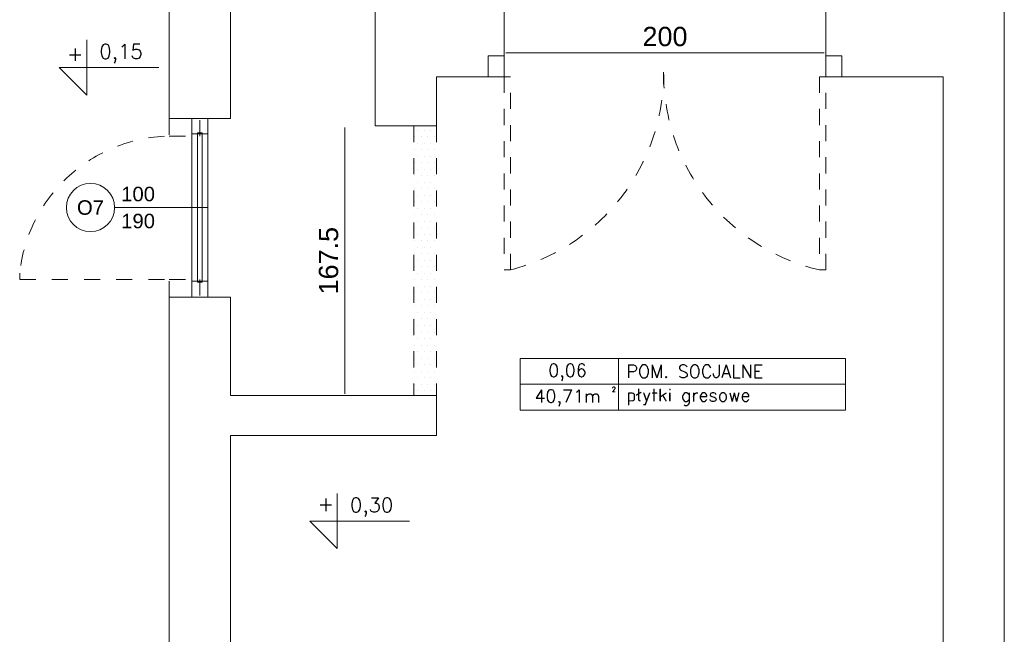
# Model space of a CAD drawing. Header units: millimetres. Extents: x -2274 to 12297, y -16157 to 26321.
# Tile 90 of 256: x -2274 to -1662, y -3397 to -3016. Entities that reach past the tile are written whole.
import ezdxf
from ezdxf.enums import TextEntityAlignment as Align

# ---------------------------------------------------------------- set-up
doc = ezdxf.new("R2010")
doc.units = ezdxf.units.MM
doc.linetypes.add('4002', pattern=[2, 1, -1])
doc.linetypes.add('DASHED', pattern=[19.05, 12.7, -6.35])
for name, color, linetype in [('-LI-WIDOK', 2, 'Continuous'), ('-MEBLE', 1, 'Continuous'), ('drzwi łuk', 1, 'Continuous'), ('PROJEKTOWANE', 5, 'Continuous')]:
    doc.layers.add(name, color=color, linetype=linetype)
for name, color, linetype, lineweight in [('-ŚCIANY NOŚNE', 4, 'Continuous', 53), ('CIENKA - KRESKOWANIA', 254, 'Continuous', 0), ('CIENKA - OPISY @ 1', 2, 'Continuous', 25)]:
    doc.layers.add(name, color=color, linetype=linetype, lineweight=lineweight)
doc.layers.add('DO USU', color=7, linetype='Continuous', true_color=0x969696)
doc.layers.add('ISTN. BUD', color=253, linetype='Continuous', true_color=0x828282)
doc.styles.add('ARIAL', font='arial.ttf', dxfattribs={"height": 0.5})
doc.styles.add('ROMANS', font='romans', dxfattribs={"width": 0.9, "height": 9})
doc.styles.add('SIMPLEX', font='simplex')
doc.styles.get("Standard").update_dxf_attribs({"font": 'arial.ttf'})

msp = doc.modelspace()

# ---------------------------------------------------------------- linework, layer by layer
at = {"layer": '-MEBLE', "color": 253, "lineweight": 13}
for p, q in [((-2232.34, -3028.12), (-2232.34, -3062.41)), ((-2249.49, -3045.26), (-2187.49, -3045.26)), ((-2249.49, -3045.26), (-2232.34, -3062.41)), ((-2076.62, -3309.92), (-2076.62, -3344.2)), ((-2093.76, -3327.06), (-2031.77, -3327.06)), ((-2093.76, -3327.06), (-2076.62, -3344.2))]:
    msp.add_line(p, q, dxfattribs=at)
at = {"layer": '-ŚCIANY NOŚNE', "color": 253, "lineweight": 13}
for p, q in [((-2181, -2699), (-2181, -3077)), ((-2143, -2750), (-2143, -3077)), ((-2053, -2750), (-2053, -3081.56)), ((-1662, -2980), (-1662, -3537)), ((-1972.9, -3051), (-1972.9, -3000)), ((-1772.9, -3000), (-1772.9, -3051)), ((-2015, -3051), (-2015, -3081.56)), ((-1972.9, -3051), (-2015, -3051)), ((-1700, -3051), (-1772.9, -3051)), ((-1700, -3051), (-1700, -3624)), ((-2181, -3077), (-2143, -3077)), ((-2015, -3081.56), (-2053, -3081.56)), ((-2181, -3188), (-2181, -3797)), ((-2181, -3188), (-2143, -3188)), ((-2143, -3188), (-2143, -3249)), ((-2015, -3249), (-2143, -3249)), ((-2015, -3274), (-2015, -3249)), ((-2143, -3274), (-2143, -3624)), ((-2143, -3274), (-2015, -3274))]:
    msp.add_line(p, q, dxfattribs=at)
at = {"layer": 'CIENKA - KRESKOWANIA', "color": 253, "linetype": 'DASHED', "lineweight": 13, "ltscale": 0.5}
for p, q in [((-1993, -3051), (-1982.9, -3051)), ((-2274, -3177), (-2274, -3173))]:
    msp.add_line(p, q, dxfattribs=at)
at = {"layer": 'DO USU', "color": 253, "linetype": '4002', "lineweight": 13, "ltscale": 10}
for p, q in [((-1972.9, -3038), (-1982.9, -3038)), ((-1982.9, -3038), (-1982.9, -3051)), ((-1972.9, -3038), (-1982.9, -3038)), ((-1982.9, -3038), (-1982.9, -3051)), ((-1982.9, -3051), (-1982.9, -3041)), ((-1972.9, -3051), (-1972.9, -3038)), ((-1972.9, -3041), (-1972.9, -3051)), ((-1772.9, -3038), (-1762.9, -3038)), ((-1762.9, -3038), (-1772.9, -3038)), ((-1772.9, -3038), (-1772.9, -3051)), ((-1772.9, -3041), (-1772.9, -3051)), ((-1762.9, -3038), (-1762.9, -3051)), ((-1762.9, -3051), (-1762.9, -3038)), ((-1762.9, -3051), (-1762.9, -3041)), ((-1972.9, -3051), (-1982.9, -3051)), ((-1982.9, -3051), (-1972.9, -3051)), ((-1968.9, -3051), (-1972.9, -3051)), ((-1972.9, -3051), (-1972.9, -3171)), ((-1968.9, -3171), (-1968.9, -3051)), ((-1776.9, -3051), (-1772.9, -3051)), ((-1776.9, -3051), (-1776.9, -3171)), ((-1772.9, -3051), (-1762.9, -3051)), ((-1772.9, -3051), (-1762.9, -3051)), ((-1772.9, -3171), (-1772.9, -3051)), ((-2181, -3077), (-2181, -3088)), ((-2162, -3088), (-2162, -3077)), ((-2029, -3081.56), (-2029, -3249)), ((-2015, -3081.56), (-2015, -3249)), ((-2181, -3088), (-2162, -3088)), ((-1972.9, -3171), (-1968.9, -3171)), ((-1776.9, -3171), (-1772.9, -3171)), ((-2184, -3177), (-2274, -3177)), ((-2181, -3188), (-2181, -3177)), ((-2181, -3177), (-2162, -3177)), ((-2162, -3177), (-2162, -3188))]:
    msp.add_line(p, q, dxfattribs=at)
for centre, radius, start, end in [((-1999.93, -3048.61), 126.2, 284.23354, 0.19696), ((-1748.44, -3048.98), 125.3, 179.63068, 256.8686), ((-2179.27, -3183.15), 95.27, 92.84293, 173.88392)]:
    msp.add_arc(centre, radius, start, end, dxfattribs=at)
at = {"layer": 'drzwi łuk', "color": 253, "lineweight": 13, "ltscale": 0.5}
for p, q in [((-1962.96, -3226.08), (-1760.75, -3226.08)), ((-1962.96, -3226.08), (-1962.96, -3258.08)), ((-1901.89, -3226.08), (-1901.89, -3258.08)), ((-1760.75, -3226.08), (-1760.75, -3258.08)), ((-1962.96, -3242.08), (-1760.75, -3242.08)), ((-1962.96, -3258.08), (-1760.75, -3258.08))]:
    msp.add_line(p, q, dxfattribs=at)
at = {"layer": 'ISTN. BUD', "color": 253, "linetype": 'Continuous', "lineweight": 13}
for p, q in [((-2026.49, -3084.11), (-2026.49, -3084.11)), ((-2022.44, -3084.11), (-2022.44, -3084.11)), ((-2018.39, -3084.11), (-2018.39, -3084.11)), ((-2028.51, -3088.15), (-2028.51, -3088.15)), ((-2024.47, -3088.15), (-2024.47, -3088.15)), ((-2020.42, -3088.15), (-2020.42, -3088.15)), ((-2016.37, -3088.15), (-2016.37, -3088.15)), ((-2028.51, -3096.25), (-2028.51, -3096.25)), ((-2026.49, -3092.2), (-2026.49, -3092.2)), ((-2024.47, -3096.25), (-2024.47, -3096.25)), ((-2022.44, -3092.2), (-2022.44, -3092.2)), ((-2020.42, -3096.25), (-2020.42, -3096.25)), ((-2018.39, -3092.2), (-2018.39, -3092.2)), ((-2016.37, -3096.25), (-2016.37, -3096.25)), ((-2026.49, -3100.3), (-2026.49, -3100.3)), ((-2022.44, -3100.3), (-2022.44, -3100.3)), ((-2018.39, -3100.3), (-2018.39, -3100.3)), ((-2028.51, -3104.35), (-2028.51, -3104.35)), ((-2026.49, -3108.4), (-2026.49, -3108.4)), ((-2024.47, -3104.35), (-2024.47, -3104.35)), ((-2022.44, -3108.4), (-2022.44, -3108.4)), ((-2020.42, -3104.35), (-2020.42, -3104.35)), ((-2018.39, -3108.4), (-2018.39, -3108.4)), ((-2016.37, -3104.35), (-2016.37, -3104.35)), ((-2028.51, -3112.44), (-2028.51, -3112.44)), ((-2024.47, -3112.44), (-2024.47, -3112.44)), ((-2020.42, -3112.44), (-2020.42, -3112.44)), ((-2016.37, -3112.44), (-2016.37, -3112.44)), ((-2028.51, -3120.54), (-2028.51, -3120.54)), ((-2026.49, -3116.49), (-2026.49, -3116.49)), ((-2024.47, -3120.54), (-2024.47, -3120.54)), ((-2022.44, -3116.49), (-2022.44, -3116.49)), ((-2020.42, -3120.54), (-2020.42, -3120.54)), ((-2018.39, -3116.49), (-2018.39, -3116.49)), ((-2016.37, -3120.54), (-2016.37, -3120.54)), ((-2026.49, -3124.59), (-2026.49, -3124.59)), ((-2022.44, -3124.59), (-2022.44, -3124.59)), ((-2018.39, -3124.59), (-2018.39, -3124.59)), ((-2028.51, -3128.64), (-2028.51, -3128.64)), ((-2026.49, -3132.68), (-2026.49, -3132.68)), ((-2024.47, -3128.64), (-2024.47, -3128.64)), ((-2022.44, -3132.68), (-2022.44, -3132.68)), ((-2020.42, -3128.64), (-2020.42, -3128.64)), ((-2018.39, -3132.68), (-2018.39, -3132.68)), ((-2016.37, -3128.64), (-2016.37, -3128.64)), ((-2028.51, -3136.73), (-2028.51, -3136.73)), ((-2024.47, -3136.73), (-2024.47, -3136.73)), ((-2020.42, -3136.73), (-2020.42, -3136.73)), ((-2016.37, -3136.73), (-2016.37, -3136.73)), ((-2028.51, -3144.83), (-2028.51, -3144.83)), ((-2026.49, -3140.78), (-2026.49, -3140.78)), ((-2024.47, -3144.83), (-2024.47, -3144.83)), ((-2022.44, -3140.78), (-2022.44, -3140.78)), ((-2020.42, -3144.83), (-2020.42, -3144.83)), ((-2018.39, -3140.78), (-2018.39, -3140.78)), ((-2016.37, -3144.83), (-2016.37, -3144.83)), ((-2026.49, -3148.88), (-2026.49, -3148.88)), ((-2022.44, -3148.88), (-2022.44, -3148.88)), ((-2018.39, -3148.88), (-2018.39, -3148.88)), ((-2028.51, -3152.92), (-2028.51, -3152.92)), ((-2026.49, -3156.97), (-2026.49, -3156.97)), ((-2024.47, -3152.92), (-2024.47, -3152.92)), ((-2022.44, -3156.97), (-2022.44, -3156.97)), ((-2020.42, -3152.92), (-2020.42, -3152.92)), ((-2018.39, -3156.97), (-2018.39, -3156.97)), ((-2016.37, -3152.92), (-2016.37, -3152.92)), ((-2028.51, -3161.02), (-2028.51, -3161.02)), ((-2024.47, -3161.02), (-2024.47, -3161.02)), ((-2020.42, -3161.02), (-2020.42, -3161.02)), ((-2016.37, -3161.02), (-2016.37, -3161.02)), ((-2028.51, -3169.12), (-2028.51, -3169.12)), ((-2026.49, -3165.07), (-2026.49, -3165.07)), ((-2024.47, -3169.12), (-2024.47, -3169.12)), ((-2022.44, -3165.07), (-2022.44, -3165.07)), ((-2020.42, -3169.12), (-2020.42, -3169.12)), ((-2018.39, -3165.07), (-2018.39, -3165.07)), ((-2016.37, -3169.12), (-2016.37, -3169.12)), ((-2026.49, -3173.17), (-2026.49, -3173.17)), ((-2022.44, -3173.17), (-2022.44, -3173.17)), ((-2018.39, -3173.17), (-2018.39, -3173.17)), ((-2028.51, -3177.21), (-2028.51, -3177.21)), ((-2026.49, -3181.26), (-2026.49, -3181.26)), ((-2024.47, -3177.21), (-2024.47, -3177.21)), ((-2022.44, -3181.26), (-2022.44, -3181.26)), ((-2020.42, -3177.21), (-2020.42, -3177.21)), ((-2018.39, -3181.26), (-2018.39, -3181.26)), ((-2016.37, -3177.21), (-2016.37, -3177.21)), ((-2028.51, -3185.31), (-2028.51, -3185.31)), ((-2024.47, -3185.31), (-2024.47, -3185.31)), ((-2020.42, -3185.31), (-2020.42, -3185.31)), ((-2016.37, -3185.31), (-2016.37, -3185.31)), ((-2028.51, -3193.41), (-2028.51, -3193.41)), ((-2026.49, -3189.36), (-2026.49, -3189.36)), ((-2024.47, -3193.41), (-2024.47, -3193.41)), ((-2022.44, -3189.36), (-2022.44, -3189.36)), ((-2020.42, -3193.41), (-2020.42, -3193.41)), ((-2018.39, -3189.36), (-2018.39, -3189.36)), ((-2016.37, -3193.41), (-2016.37, -3193.41)), ((-2026.49, -3197.45), (-2026.49, -3197.45)), ((-2022.44, -3197.45), (-2022.44, -3197.45)), ((-2018.39, -3197.45), (-2018.39, -3197.45)), ((-2028.51, -3201.5), (-2028.51, -3201.5)), ((-2026.49, -3205.55), (-2026.49, -3205.55)), ((-2024.47, -3201.5), (-2024.47, -3201.5)), ((-2022.44, -3205.55), (-2022.44, -3205.55)), ((-2020.42, -3201.5), (-2020.42, -3201.5)), ((-2018.39, -3205.55), (-2018.39, -3205.55)), ((-2016.37, -3201.5), (-2016.37, -3201.5)), ((-2028.51, -3209.6), (-2028.51, -3209.6)), ((-2024.47, -3209.6), (-2024.47, -3209.6)), ((-2020.42, -3209.6), (-2020.42, -3209.6)), ((-2016.37, -3209.6), (-2016.37, -3209.6)), ((-2028.51, -3217.69), (-2028.51, -3217.69)), ((-2026.49, -3213.65), (-2026.49, -3213.65)), ((-2024.47, -3217.69), (-2024.47, -3217.69)), ((-2022.44, -3213.65), (-2022.44, -3213.65)), ((-2020.42, -3217.69), (-2020.42, -3217.69)), ((-2018.39, -3213.65), (-2018.39, -3213.65)), ((-2016.37, -3217.69), (-2016.37, -3217.69)), ((-2026.49, -3221.74), (-2026.49, -3221.74)), ((-2022.44, -3221.74), (-2022.44, -3221.74)), ((-2018.39, -3221.74), (-2018.39, -3221.74)), ((-2028.51, -3225.79), (-2028.51, -3225.79)), ((-2026.49, -3229.84), (-2026.49, -3229.84)), ((-2024.47, -3225.79), (-2024.47, -3225.79)), ((-2022.44, -3229.84), (-2022.44, -3229.84)), ((-2020.42, -3225.79), (-2020.42, -3225.79)), ((-2018.39, -3229.84), (-2018.39, -3229.84)), ((-2016.37, -3225.79), (-2016.37, -3225.79)), ((-2028.51, -3233.89), (-2028.51, -3233.89)), ((-2024.47, -3233.89), (-2024.47, -3233.89)), ((-2020.42, -3233.89), (-2020.42, -3233.89)), ((-2016.37, -3233.89), (-2016.37, -3233.89)), ((-2028.51, -3241.98), (-2028.51, -3241.98)), ((-2026.49, -3237.94), (-2026.49, -3237.94)), ((-2024.47, -3241.98), (-2024.47, -3241.98)), ((-2022.44, -3237.94), (-2022.44, -3237.94)), ((-2020.42, -3241.98), (-2020.42, -3241.98)), ((-2018.39, -3237.94), (-2018.39, -3237.94)), ((-2016.37, -3241.98), (-2016.37, -3241.98)), ((-2026.49, -3246.03), (-2026.49, -3246.03)), ((-2022.44, -3246.03), (-2022.44, -3246.03)), ((-2018.39, -3246.03), (-2018.39, -3246.03))]:
    msp.add_line(p, q, dxfattribs=at)
at = {"layer": 'PROJEKTOWANE', "color": 253, "lineweight": 13}
for p, q in [((-1971.9, -3036.19), (-1773.9, -3036.19)), ((-2157, -3077), (-2167, -3077)), ((-2167, -3077), (-2167, -3178)), ((-2157, -3178), (-2157, -3077)), ((-2071.85, -3082.56), (-2071.85, -3248)), ((-2167, -3086.38), (-2157, -3086.38)), ((-2160.5, -3085.84), (-2163.5, -3085.84)), ((-2163.5, -3085.84), (-2163.5, -3178.65)), ((-2160.5, -3178.65), (-2160.5, -3085.84)), ((-2157, -3132.24), (-2215, -3132.24)), ((-2167, -3178), (-2157, -3178)), ((-2157, -3178), (-2167, -3178)), ((-2167, -3178), (-2167, -3188)), ((-2163.5, -3178.65), (-2160.5, -3178.65)), ((-2157, -3188), (-2157, -3178)), ((-2167, -3188), (-2157, -3188))]:
    msp.add_line(p, q, dxfattribs=at)
msp.add_circle((-2230, -3132.24), 15, dxfattribs=at)

# ---------------------------------------------------------------- texts
at = {"layer": '-LI-WIDOK', "color": 253, "lineweight": 13, "style": 'SIMPLEX'}
for s, height, p in [('0,06', 8, (-1933.49, -3233.44)), ('40,71m', 8, (-1933.49, -3249.44)), ('2', 3, (-1904.73, -3245.24))]:
    msp.add_text(s, height=height, dxfattribs=at).set_placement(p, align=Align.MIDDLE_CENTER)
msp.add_text('POM. SOCJALNE', height=8, dxfattribs=at).set_placement((-1896.89, -3238.08))
for s, p in [('+', (-2083.76, -3316.32)), ('0,30', (-2055.27, -3318.45))]:
    msp.add_text(s, height=9, dxfattribs=at).set_placement(p, align=Align.MIDDLE)
at = {"layer": 'CIENKA - OPISY @ 1', "color": 253, "lineweight": 13, "style": 'ROMANS'}
for s, p in [('+', (-2239.49, -3036.65)), ('0,15', (-2210.99, -3036.65))]:
    msp.add_text(s, height=9, dxfattribs=at).set_placement(p, align=Align.MIDDLE)
at = {"layer": 'PROJEKTOWANE', "color": 253, "lineweight": 13, "style": 'ARIAL'}
for s, p in [('100', (-2200.4, -3123.84)), ('O7', (-2230, -3132.24)), ('190', (-2200.4, -3140.63))]:
    msp.add_text(s, height=9, dxfattribs=at).set_placement(p, align=Align.MIDDLE_CENTER)
at = {"layer": 'PROJEKTOWANE', "color": 253, "lineweight": 13, "style": 'SIMPLEX'}
msp.add_text('płytki gresowe', height=8, dxfattribs=at).set_placement((-1896.89, -3252.75))

# ---------------------------------------------------------------- next in the draw order: texts
at = {"layer": 'PROJEKTOWANE', "color": 253, "lineweight": 13, "insert": (-1872.9, -3026.06), "char_height": 12, "attachment_point": 5, "bg_fill": 3, "box_fill_scale": 1.1, "bg_fill_color": 256, "bg_fill_true_color": 13158600, "bg_fill_transparency": 0}
msp.add_mtext('\\A1;200', dxfattribs=at)
at = {"layer": 'PROJEKTOWANE', "color": 253, "lineweight": 13, "insert": (-2081.97, -3165.28), "char_height": 12, "attachment_point": 5, "rotation": 90, "bg_fill": 3, "box_fill_scale": 1.1, "bg_fill_color": 256, "bg_fill_true_color": 13158600, "bg_fill_transparency": 0}
msp.add_mtext('\\A1;167.5', dxfattribs=at)

doc.saveas('drawing.dxf')
